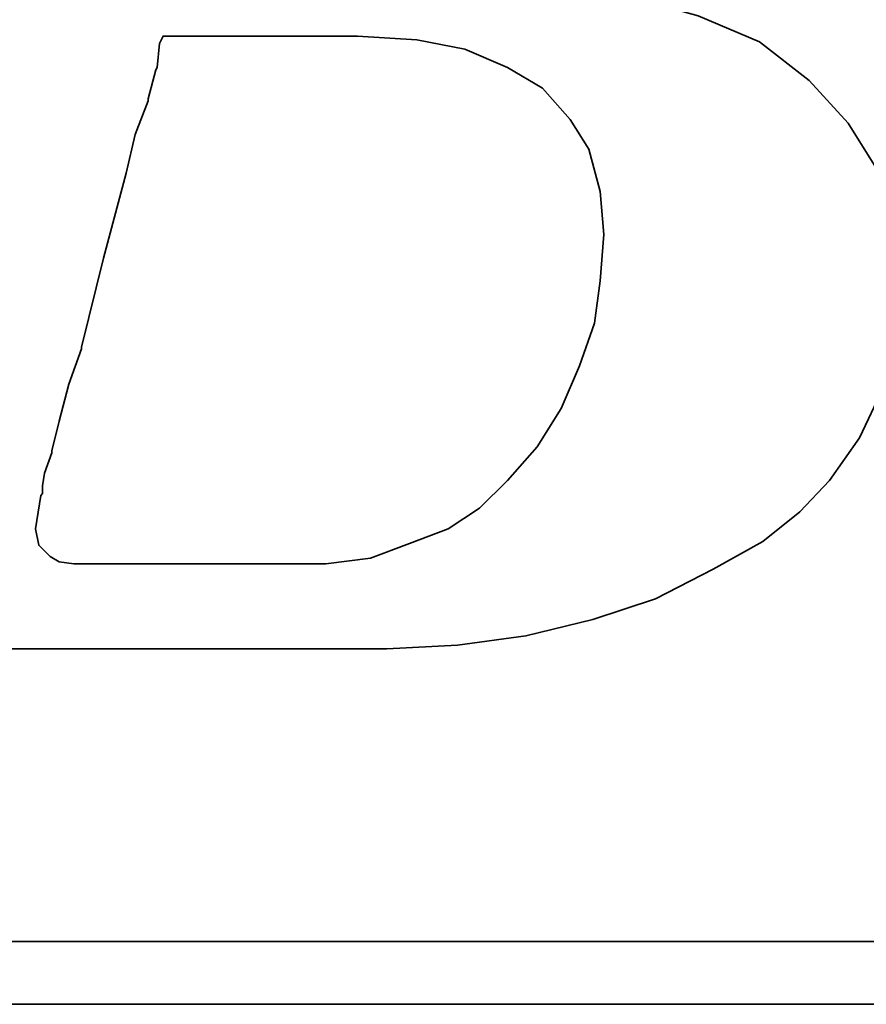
# Model space of a CAD drawing. Header units: millimetres. Extents: x -96 to 653, y -113 to 115.
# Tile 77 of 99: x 368.93 to 370.78, y 3.17 to 5.33. Entities that reach past the tile are written whole.
import ezdxf

# ---------------------------------------------------------------- set-up
doc = ezdxf.new("R2010")
doc.units = ezdxf.units.MM
doc.layers.add('DIM', color=4, linetype='Continuous')
doc.layers.add('layer 1', color=7, linetype='Continuous')

# ---------------------------------------------------------------- blocks, each defined once
blk = doc.blocks.new('TBI MOTION logo(完整正式版)')
at = {"layer": 'layer 1', "color": 22, "lineweight": 35}
for points, knots in [([(-64.65375, -6.86375), (-64.65375, -6.86375), (-64.84375, -7.29625), (-64.84375, -7.29625), (-64.84375, -7.29625), (-64.84375, -7.29625), (-64.86875, -7.34375), (-64.86875, -7.34375), (-64.86875, -7.34375), (-64.86875, -7.34375), (-64.86875, -7.36875), (-64.86875, -7.36875), (-64.86875, -7.36875), (-64.86875, -7.36875), (-65.15375, -7.65375), (-65.15375, -7.65375), (-65.15375, -7.65375), (-65.15375, -7.65375), (-65.17875, -7.65375), (-65.17875, -7.65375), (-65.17875, -7.65375), (-65.17875, -7.65375), (-65.20375, -7.67875), (-65.20375, -7.67875), (-65.20375, -7.67875), (-65.20375, -7.67875), (-65.58875, -7.87125), (-65.58875, -7.87125), (-65.58875, -7.87125), (-65.58875, -7.87125), (-65.63375, -7.87125), (-65.63375, -7.87125), (-65.63375, -7.87125), (-65.63375, -7.87125), (-65.65875, -7.89375), (-65.65875, -7.89375), (-65.65875, -7.89375), (-65.65875, -7.89375), (-66.09375, -7.94375), (-66.09375, -7.94375), (-66.09375, -7.94375), (-66.09375, -7.94375), (-66.11375, -7.94375), (-66.11375, -7.94375), (-66.11375, -7.94375), (-66.11375, -7.94375), (-66.16375, -7.94375), (-66.16375, -7.94375), (-66.16375, -7.94375), (-66.16375, -7.94375), (-66.30875, -7.94375), (-66.30875, -7.94375), (-66.30875, -7.94375), (-66.30875, -7.94375), (-66.69375, -7.94375), (-66.69375, -7.94375), (-66.69375, -7.94375), (-66.69375, -7.94375), (-67.07375, -7.94375), (-67.07375, -7.94375), (-67.07375, -7.94375), (-67.07375, -7.94375), (-67.12375, -7.94375), (-67.12375, -7.94375), (-67.12375, -7.94375), (-67.12375, -7.94375), (-67.12375, -7.96625), (-67.12375, -7.96625), (-67.12375, -7.96625), (-67.12375, -7.96625), (-67.14875, -7.99125), (-67.14875, -7.99125), (-67.14875, -7.99125), (-67.14875, -7.99125), (-67.24375, -8.34875), (-67.24375, -8.34875), (-67.24375, -8.34875), (-67.24375, -8.34875), (-67.31375, -8.68625), (-67.31375, -8.68625), (-67.31375, -8.68625), (-67.31375, -8.68625), (-67.26875, -8.68625), (-67.26875, -8.68625), (-67.26875, -8.68625), (-67.26875, -8.68625), (-67.07375, -8.68625), (-67.07375, -8.68625), (-67.07375, -8.68625), (-67.07375, -8.68625), (-66.54875, -8.68625), (-66.54875, -8.68625), (-66.54875, -8.68625), (-66.54875, -8.68625), (-65.82625, -8.68625), (-65.82625, -8.68625), (-65.82625, -8.68625), (-65.82625, -8.68625), (-65.01375, -8.68625), (-65.01375, -8.68625), (-65.01375, -8.68625), (-65.01375, -8.68625), (-64.05375, -8.68625), (-64.05375, -8.68625), (-64.05375, -8.68625), (-64.05375, -8.68625), (-62.08375, -8.68625), (-62.08375, -8.68625), (-62.08375, -8.68625), (-62.08375, -8.68625), (-60.06875, -8.68625), (-60.06875, -8.68625), (-60.06875, -8.68625), (-60.06875, -8.68625), (-59.10875, -8.68625), (-59.10875, -8.68625), (-59.10875, -8.68625), (-59.10875, -8.68625), (-58.29375, -8.68625), (-58.29375, -8.68625), (-58.29375, -8.68625), (-58.29375, -8.68625), (-57.57375, -8.68625), (-57.57375, -8.68625), (-57.57375, -8.68625), (-57.57375, -8.68625), (-57.04875, -8.68625), (-57.04875, -8.68625), (-57.04875, -8.68625), (-57.04875, -8.68625), (-56.85375, -8.68625), (-56.85375, -8.68625), (-56.85375, -8.68625), (-56.85375, -8.68625), (-56.70875, -8.68625), (-56.70875, -8.68625), (-56.70875, -8.68625), (-56.70875, -8.68625), (-56.61375, -8.68625), (-56.61375, -8.68625), (-56.61375, -8.68625), (-56.61375, -8.68625), (-56.56875, -8.68625), (-56.56875, -8.68625), (-56.56875, -8.68625), (-56.56875, -8.68625), (-55.65375, -8.63875), (-55.65375, -8.63875), (-55.65375, -8.63875), (-55.65375, -8.63875), (-54.76875, -8.51875), (-54.76875, -8.51875), (-54.76875, -8.51875), (-54.76875, -8.51875), (-53.90375, -8.30375), (-53.90375, -8.30375), (-53.90375, -8.30375), (-53.90375, -8.30375), (-53.08875, -8.03875), (-53.08875, -8.03875), (-53.08875, -8.03875), (-53.08875, -8.03875), (-52.34375, -7.65375), (-52.34375, -7.65375), (-52.34375, -7.65375), (-52.34375, -7.65375), (-51.69875, -7.29625), (-51.69875, -7.29625), (-51.69875, -7.29625), (-51.69875, -7.29625), (-51.21875, -6.91125), (-51.21875, -6.91125), (-51.21875, -6.91125), (-51.21875, -6.91125), (-50.83375, -6.50375), (-50.83375, -6.50375), (-50.83375, -6.50375), (-50.83375, -6.50375), (-50.44875, -5.94875), (-50.44875, -5.94875), (-50.44875, -5.94875), (-50.44875, -5.94875), (-50.13875, -5.30375), (-50.13875, -5.30375), (-50.13875, -5.30375), (-50.13875, -5.30375), (-49.99375, -4.65375), (-49.99375, -4.65375), (-49.99375, -4.65375), (-49.99375, -4.65375), (-49.92375, -3.98375), (-49.92375, -3.98375), (-49.92375, -3.98375), (-49.92375, -3.98375), (-49.99375, -3.19374), (-49.99375, -3.19374), (-49.99375, -3.19374), (-49.99375, -3.19374), (-50.23374, -2.44874), (-50.23374, -2.44874), (-50.23374, -2.44874), (-50.23374, -2.44874), (-50.59375, -1.87374), (-50.59375, -1.87374), (-50.59375, -1.87374), (-50.59375, -1.87374), (-51.09875, -1.31874), (-51.09875, -1.31874), (-51.09875, -1.31874), (-51.09875, -1.31874), (-51.74375, -0.81875), (-51.74375, -0.81875), (-51.74375, -0.81875), (-51.74375, -0.81875), (-52.53875, -0.48125), (-52.53875, -0.48125), (-52.53875, -0.48125), (-52.53875, -0.48125), (-53.47375, -0.21875), (-53.47375, -0.21875), (-53.47375, -0.21875), (-53.47375, -0.21875), (-54.52875, -0.04874), (-54.52875, -0.04874), (-54.52875, -0.04874), (-54.52875, -0.04874), (-55.65375, 0.12125), (-55.65375, 0.12125), (-55.65375, 0.12125), (-55.65375, 0.12125), (-54.50375, 0.28624), (-54.50375, 0.28624), (-54.50375, 0.28624), (-54.50375, 0.28624), (-53.83375, 0.38124), (-53.83375, 0.38124), (-53.83375, 0.38124), (-53.83375, 0.38124), (-53.18375, 0.50125), (-53.18375, 0.50125), (-53.18375, 0.50125), (-53.18375, 0.50125), (-52.55875, 0.66874), (-52.55875, 0.66874), (-52.55875, 0.66874), (-52.55875, 0.66874), (-52.03375, 0.86124), (-52.03375, 0.86124), (-52.03375, 0.86124), (-52.03375, 0.86124), (-51.50374, 1.03124), (-51.50374, 1.03124), (-51.50374, 1.03124), (-51.50374, 1.03124), (-51.09875, 1.27125), (-51.09875, 1.27125), (-51.09875, 1.27125), (-51.09875, 1.27125), (-50.71375, 1.48624), (-50.71375, 1.48624), (-50.71375, 1.48624), (-50.71375, 1.48624), (-50.37625, 1.77625), (-50.37625, 1.77625), (-50.37625, 1.77625), (-50.37625, 1.77625), (-49.82375, 2.37625), (-49.82375, 2.37625), (-49.82375, 2.37625), (-49.82375, 2.37625), (-49.41875, 2.99625), (-49.41875, 2.99625), (-49.41875, 2.99625), (-49.41875, 2.99625), (-49.22375, 3.76625), (-49.22375, 3.76625), (-49.22375, 3.76625), (-49.22375, 3.76625), (-49.15375, 4.50874), (-49.15375, 4.50874), (-49.15375, 4.50874), (-49.15375, 4.50874), (-49.20375, 5.25125), (-49.20375, 5.25125), (-49.20375, 5.25125), (-49.20375, 5.25125), (-49.41875, 5.92625), (-49.41875, 5.92625), (-49.41875, 5.92625), (-49.41875, 5.92625), (-49.77875, 6.47625), (-49.77875, 6.47625), (-49.77875, 6.47625), (-49.77875, 6.47625), (-50.33125, 7.02624), (-50.33125, 7.02624), (-50.33125, 7.02624), (-50.33125, 7.02624), (-51.00125, 7.43625), (-51.00125, 7.43625), (-51.00125, 7.43625), (-51.00125, 7.43625), (-51.79375, 7.72625), (-51.79375, 7.72625), (-51.79375, 7.72625), (-51.79375, 7.72625), (-52.72875, 7.89124), (-52.72875, 7.89124), (-52.72875, 7.89124), (-52.72875, 7.89124), (-53.83375, 7.98625), (-53.83375, 7.98625), (-53.83375, 7.98625), (-53.83375, 7.98625), (-53.92875, 7.98625), (-53.92875, 7.98625), (-53.92875, 7.98625), (-53.92875, 7.98625), (-54.26375, 7.98625), (-54.26375, 7.98625), (-54.26375, 7.98625), (-54.26375, 7.98625), (-54.74375, 7.98625), (-54.74375, 7.98625), (-54.74375, 7.98625), (-54.74375, 7.98625), (-55.36875, 7.98625), (-55.36875, 7.98625), (-55.36875, 7.98625), (-55.36875, 7.98625), (-56.13375, 7.98625), (-56.13375, 7.98625), (-56.13375, 7.98625), (-56.13375, 7.98625), (-56.94875, 7.98625), (-56.94875, 7.98625), (-56.94875, 7.98625), (-56.94875, 7.98625), (-58.77625, 7.98625), (-58.77625, 7.98625), (-58.77625, 7.98625), (-58.77625, 7.98625), (-60.59875, 7.98625), (-60.59875, 7.98625), (-60.59875, 7.98625), (-60.59875, 7.98625), (-61.41375, 7.98625), (-61.41375, 7.98625), (-61.41375, 7.98625), (-61.41375, 7.98625), (-62.17875, 7.98625), (-62.17875, 7.98625), (-62.17875, 7.98625), (-62.17875, 7.98625), (-62.80375, 7.98625), (-62.80375, 7.98625), (-62.80375, 7.98625), (-62.80375, 7.98625), (-63.30625, 7.98625), (-63.30625, 7.98625), (-63.30625, 7.98625), (-63.30625, 7.98625), (-63.57375, 7.98625), (-63.57375, 7.98625), (-63.57375, 7.98625), (-63.57375, 7.98625), (-63.57375, 7.96375), (-63.57375, 7.96375), (-63.57375, 7.96375), (-63.57375, 7.96375), (-63.59875, 7.94125), (-63.59875, 7.94125), (-63.59875, 7.94125), (-63.59875, 7.94125), (-63.69375, 7.55625), (-63.69375, 7.55625), (-63.69375, 7.55625), (-63.69375, 7.55625), (-63.76375, 7.24624), (-63.76375, 7.24624), (-63.76375, 7.24624), (-63.76375, 7.24624), (-63.23875, 7.24624), (-63.23875, 7.24624), (-63.23875, 7.24624), (-63.23875, 7.24624), (-62.75875, 7.24624), (-62.75875, 7.24624), (-62.75875, 7.24624), (-62.75875, 7.24624), (-62.61125, 7.24624), (-62.61125, 7.24624), (-62.61125, 7.24624), (-62.61125, 7.24624), (-62.56625, 7.24624), (-62.56625, 7.24624), (-62.56625, 7.24624), (-62.56625, 7.24624), (-62.22875, 7.24624), (-62.22875, 7.24624), (-62.22875, 7.24624), (-62.22875, 7.24624), (-62.20375, 7.24624), (-62.20375, 7.24624), (-62.20375, 7.24624), (-62.20375, 7.24624), (-62.17875, 7.21875), (-62.17875, 7.21875), (-62.17875, 7.21875), (-62.17875, 7.21875), (-61.96375, 7.17125), (-61.96375, 7.17125), (-61.96375, 7.17125), (-61.96375, 7.17125), (-61.72375, 7.12624), (-61.72375, 7.12624), (-61.72375, 7.12624), (-61.72375, 7.12624), (-61.70375, 7.12624), (-61.70375, 7.12624), (-61.70375, 7.12624), (-61.70375, 7.12624), (-61.55875, 7.07624), (-61.55875, 7.07624), (-61.55875, 7.07624), (-61.55875, 7.07624), (-61.50875, 7.07624), (-61.50875, 7.07624), (-61.50875, 7.07624), (-61.50875, 7.07624), (-61.48375, 7.02624), (-61.48375, 7.02624), (-61.48375, 7.02624), (-61.48375, 7.02624), (-61.31875, 6.83375), (-61.31875, 6.83375), (-61.31875, 6.83375), (-61.31875, 6.83375), (-61.29375, 6.81125), (-61.29375, 6.81125), (-61.29375, 6.81125), (-61.29375, 6.81125), (-61.29375, 6.78625), (-61.29375, 6.78625), (-61.29375, 6.78625), (-61.29375, 6.78625), (-61.19875, 6.50124), (-61.19875, 6.50124), (-61.19875, 6.50124), (-61.19875, 6.50124), (-61.17375, 6.45124), (-61.17375, 6.45124), (-61.17375, 6.45124), (-61.17375, 6.45124), (-61.19875, 6.40625), (-61.19875, 6.40625), (-61.19875, 6.40625), (-61.19875, 6.40625), (-61.26875, 5.99624), (-61.26875, 5.99624), (-61.26875, 5.99624), (-61.26875, 5.99624), (-61.26875, 5.85125), (-61.26875, 5.85125), (-61.26875, 5.85125), (-61.26875, 5.85125), (-61.26875, 5.82625), (-61.26875, 5.82625), (-61.26875, 5.82625), (-61.26875, 5.82625), (-61.29375, 5.80625), (-61.29375, 5.80625), (-61.29375, 5.80625), (-61.29375, 5.80625), (-61.34125, 5.66125), (-61.34125, 5.66125), (-61.34125, 5.66125), (-61.34125, 5.66125), (-61.41375, 5.44625), (-61.41375, 5.44625), (-61.41375, 5.44625), (-61.41375, 5.44625), (-61.48375, 5.15625), (-61.48375, 5.15625), (-61.48375, 5.15625), (-61.48375, 5.15625), (-61.58375, 4.82124), (-61.58375, 4.82124), (-61.58375, 4.82124), (-61.58375, 4.82124), (-61.79875, 4.00375), (-61.79875, 4.00375), (-61.79875, 4.00375), (-61.79875, 4.00375), (-62.05875, 2.99625), (-62.05875, 2.99625), (-62.05875, 2.99625), (-62.05875, 2.99625), (-62.34875, 1.91625), (-62.34875, 1.91625), (-62.34875, 1.91625), (-62.34875, 1.91625), (-62.97375, -0.41124), (-62.97375, -0.41124), (-62.97375, -0.41124), (-62.97375, -0.41124), (-63.59875, -2.75875), (-63.59875, -2.75875), (-63.59875, -2.75875), (-63.59875, -2.75875), (-63.88375, -3.86374), (-63.88375, -3.86374), (-63.88375, -3.86374), (-63.88375, -3.86374), (-64.14875, -4.82374), (-64.14875, -4.82374), (-64.14875, -4.82374), (-64.14875, -4.82374), (-64.36375, -5.64125), (-64.36375, -5.64125), (-64.36375, -5.64125), (-64.36375, -5.64125), (-64.43625, -5.97625), (-64.43625, -5.97625), (-64.43625, -5.97625), (-64.43625, -5.97625), (-64.50875, -6.28625), (-64.50875, -6.28625), (-64.50875, -6.28625), (-64.50875, -6.28625), (-64.50875, -6.30875), (-64.50875, -6.30875), (-64.50875, -6.30875), (-64.50875, -6.30875), (-64.57875, -6.50375), (-64.57875, -6.50375), (-64.57875, -6.50375), (-64.57875, -6.50375), (-64.62875, -6.69625), (-64.62875, -6.69625), (-64.62875, -6.69625), (-64.62875, -6.69625), (-64.62875, -6.76875), (-64.62875, -6.76875), (-64.62875, -6.76875), (-64.62875, -6.76875), (-64.62875, -6.81375), (-64.62875, -6.81375), (-64.62875, -6.81375), (-64.62875, -6.81375), (-64.62875, -6.83875), (-64.62875, -6.83875), (-64.62875, -6.83875), (-64.62875, -6.83875), (-64.65375, -6.86375), (-64.65375, -6.86375)], [0, 0, 0, 0, 0.00719424, 0.00719424, 0.00719424, 0.00719424, 0.01438849, 0.01438849, 0.01438849, 0.01438849, 0.02158273, 0.02158273, 0.02158273, 0.02158273, 0.02877698, 0.02877698, 0.02877698, 0.02877698, 0.03597122, 0.03597122, 0.03597122, 0.03597122, 0.04316547, 0.04316547, 0.04316547, 0.04316547, 0.05035971, 0.05035971, 0.05035971, 0.05035971, 0.05755396, 0.05755396, 0.05755396, 0.05755396, 0.0647482, 0.0647482, 0.0647482, 0.0647482, 0.07194245, 0.07194245, 0.07194245, 0.07194245, 0.07913669, 0.07913669, 0.07913669, 0.07913669, 0.08633094, 0.08633094, 0.08633094, 0.08633094, 0.09352518, 0.09352518, 0.09352518, 0.09352518, 0.10071942, 0.10071942, 0.10071942, 0.10071942, 0.10791367, 0.10791367, 0.10791367, 0.10791367, 0.11510791, 0.11510791, 0.11510791, 0.11510791, 0.12230216, 0.12230216, 0.12230216, 0.12230216, 0.1294964, 0.1294964, 0.1294964, 0.1294964, 0.13669065, 0.13669065, 0.13669065, 0.13669065, 0.14388489, 0.14388489, 0.14388489, 0.14388489, 0.15107914, 0.15107914, 0.15107914, 0.15107914, 0.15827338, 0.15827338, 0.15827338, 0.15827338, 0.16546763, 0.16546763, 0.16546763, 0.16546763, 0.17266187, 0.17266187, 0.17266187, 0.17266187, 0.17985612, 0.17985612, 0.17985612, 0.17985612, 0.18705036, 0.18705036, 0.18705036, 0.18705036, 0.1942446, 0.1942446, 0.1942446, 0.1942446, 0.20143885, 0.20143885, 0.20143885, 0.20143885, 0.20863309, 0.20863309, 0.20863309, 0.20863309, 0.21582734, 0.21582734, 0.21582734, 0.21582734, 0.22302158, 0.22302158, 0.22302158, 0.22302158, 0.23021583, 0.23021583, 0.23021583, 0.23021583, 0.23741007, 0.23741007, 0.23741007, 0.23741007, 0.24460432, 0.24460432, 0.24460432, 0.24460432, 0.25179856, 0.25179856, 0.25179856, 0.25179856, 0.25899281, 0.25899281, 0.25899281, 0.25899281, 0.26618705, 0.26618705, 0.26618705, 0.26618705, 0.27338129, 0.27338129, 0.27338129, 0.27338129, 0.28057554, 0.28057554, 0.28057554, 0.28057554, 0.28776978, 0.28776978, 0.28776978, 0.28776978, 0.29496403, 0.29496403, 0.29496403, 0.29496403, 0.30215827, 0.30215827, 0.30215827, 0.30215827, 0.30935252, 0.30935252, 0.30935252, 0.30935252, 0.31654676, 0.31654676, 0.31654676, 0.31654676, 0.32374101, 0.32374101, 0.32374101, 0.32374101, 0.33093525, 0.33093525, 0.33093525, 0.33093525, 0.3381295, 0.3381295, 0.3381295, 0.3381295, 0.34532374, 0.34532374, 0.34532374, 0.34532374, 0.35251799, 0.35251799, 0.35251799, 0.35251799, 0.35971223, 0.35971223, 0.35971223, 0.35971223, 0.36690647, 0.36690647, 0.36690647, 0.36690647, 0.37410072, 0.37410072, 0.37410072, 0.37410072, 0.38129496, 0.38129496, 0.38129496, 0.38129496, 0.38848921, 0.38848921, 0.38848921, 0.38848921, 0.39568345, 0.39568345, 0.39568345, 0.39568345, 0.4028777, 0.4028777, 0.4028777, 0.4028777, 0.41007194, 0.41007194, 0.41007194, 0.41007194, 0.41726619, 0.41726619, 0.41726619, 0.41726619, 0.42446043, 0.42446043, 0.42446043, 0.42446043, 0.43165468, 0.43165468, 0.43165468, 0.43165468, 0.43884892, 0.43884892, 0.43884892, 0.43884892, 0.44604317, 0.44604317, 0.44604317, 0.44604317, 0.45323741, 0.45323741, 0.45323741, 0.45323741, 0.46043165, 0.46043165, 0.46043165, 0.46043165, 0.4676259, 0.4676259, 0.4676259, 0.4676259, 0.47482014, 0.47482014, 0.47482014, 0.47482014, 0.48201439, 0.48201439, 0.48201439, 0.48201439, 0.48920863, 0.48920863, 0.48920863, 0.48920863, 0.49640288, 0.49640288, 0.49640288, 0.49640288, 0.50359712, 0.50359712, 0.50359712, 0.50359712, 0.51079137, 0.51079137, 0.51079137, 0.51079137, 0.51798561, 0.51798561, 0.51798561, 0.51798561, 0.52517986, 0.52517986, 0.52517986, 0.52517986, 0.5323741, 0.5323741, 0.5323741, 0.5323741, 0.53956835, 0.53956835, 0.53956835, 0.53956835, 0.54676259, 0.54676259, 0.54676259, 0.54676259, 0.55395683, 0.55395683, 0.55395683, 0.55395683, 0.56115108, 0.56115108, 0.56115108, 0.56115108, 0.56834532, 0.56834532, 0.56834532, 0.56834532, 0.57553957, 0.57553957, 0.57553957, 0.57553957, 0.58273381, 0.58273381, 0.58273381, 0.58273381, 0.58992806, 0.58992806, 0.58992806, 0.58992806, 0.5971223, 0.5971223, 0.5971223, 0.5971223, 0.60431655, 0.60431655, 0.60431655, 0.60431655, 0.61151079, 0.61151079, 0.61151079, 0.61151079, 0.61870504, 0.61870504, 0.61870504, 0.61870504, 0.62589928, 0.62589928, 0.62589928, 0.62589928, 0.63309353, 0.63309353, 0.63309353, 0.63309353, 0.64028777, 0.64028777, 0.64028777, 0.64028777, 0.64748201, 0.64748201, 0.64748201, 0.64748201, 0.65467626, 0.65467626, 0.65467626, 0.65467626, 0.6618705, 0.6618705, 0.6618705, 0.6618705, 0.66906475, 0.66906475, 0.66906475, 0.66906475, 0.67625899, 0.67625899, 0.67625899, 0.67625899, 0.68345324, 0.68345324, 0.68345324, 0.68345324, 0.69064748, 0.69064748, 0.69064748, 0.69064748, 0.69784173, 0.69784173, 0.69784173, 0.69784173, 0.70503597, 0.70503597, 0.70503597, 0.70503597, 0.71223022, 0.71223022, 0.71223022, 0.71223022, 0.71942446, 0.71942446, 0.71942446, 0.71942446, 0.72661871, 0.72661871, 0.72661871, 0.72661871, 0.73381295, 0.73381295, 0.73381295, 0.73381295, 0.74100719, 0.74100719, 0.74100719, 0.74100719, 0.74820144, 0.74820144, 0.74820144, 0.74820144, 0.75539568, 0.75539568, 0.75539568, 0.75539568, 0.76258993, 0.76258993, 0.76258993, 0.76258993, 0.76978417, 0.76978417, 0.76978417, 0.76978417, 0.77697842, 0.77697842, 0.77697842, 0.77697842, 0.78417266, 0.78417266, 0.78417266, 0.78417266, 0.79136691, 0.79136691, 0.79136691, 0.79136691, 0.79856115, 0.79856115, 0.79856115, 0.79856115, 0.8057554, 0.8057554, 0.8057554, 0.8057554, 0.81294964, 0.81294964, 0.81294964, 0.81294964, 0.82014388, 0.82014388, 0.82014388, 0.82014388, 0.82733813, 0.82733813, 0.82733813, 0.82733813, 0.83453237, 0.83453237, 0.83453237, 0.83453237, 0.84172662, 0.84172662, 0.84172662, 0.84172662, 0.84892086, 0.84892086, 0.84892086, 0.84892086, 0.85611511, 0.85611511, 0.85611511, 0.85611511, 0.86330935, 0.86330935, 0.86330935, 0.86330935, 0.8705036, 0.8705036, 0.8705036, 0.8705036, 0.87769784, 0.87769784, 0.87769784, 0.87769784, 0.88489209, 0.88489209, 0.88489209, 0.88489209, 0.89208633, 0.89208633, 0.89208633, 0.89208633, 0.89928058, 0.89928058, 0.89928058, 0.89928058, 0.90647482, 0.90647482, 0.90647482, 0.90647482, 0.91366906, 0.91366906, 0.91366906, 0.91366906, 0.92086331, 0.92086331, 0.92086331, 0.92086331, 0.92805755, 0.92805755, 0.92805755, 0.92805755, 0.9352518, 0.9352518, 0.9352518, 0.9352518, 0.94244604, 0.94244604, 0.94244604, 0.94244604, 0.94964029, 0.94964029, 0.94964029, 0.94964029, 0.95683453, 0.95683453, 0.95683453, 0.95683453, 0.96402878, 0.96402878, 0.96402878, 0.96402878, 0.97122302, 0.97122302, 0.97122302, 0.97122302, 0.97841727, 0.97841727, 0.97841727, 0.97841727, 0.98561151, 0.98561151, 0.98561151, 0.98561151, 0.99280576, 0.99280576, 0.99280576, 0.99280576, 1, 1, 1, 1]), ([(-61.03125, -6.57375), (-61.03125, -6.57375), (-61.03125, -6.67125), (-61.03125, -6.67125), (-61.03125, -6.67125), (-61.03125, -6.67125), (-61.05375, -6.69625), (-61.05375, -6.69625), (-61.05375, -6.69625), (-61.05375, -6.69625), (-61.12375, -7.12875), (-61.12375, -7.12875), (-61.12375, -7.12875), (-61.12375, -7.12875), (-61.07875, -7.34375), (-61.07875, -7.34375), (-61.07875, -7.34375), (-61.07875, -7.34375), (-60.93375, -7.48875), (-60.93375, -7.48875), (-60.93375, -7.48875), (-60.93375, -7.48875), (-60.81375, -7.55625), (-60.81375, -7.55625), (-60.81375, -7.55625), (-60.81375, -7.55625), (-60.62375, -7.58375), (-60.62375, -7.58375), (-60.62375, -7.58375), (-60.62375, -7.58375), (-60.30875, -7.58375), (-60.30875, -7.58375), (-60.30875, -7.58375), (-60.30875, -7.58375), (-59.97375, -7.58375), (-59.97375, -7.58375), (-59.97375, -7.58375), (-59.97375, -7.58375), (-59.87875, -7.58375), (-59.87875, -7.58375), (-59.87875, -7.58375), (-59.87875, -7.58375), (-59.63625, -7.58375), (-59.63625, -7.58375), (-59.63625, -7.58375), (-59.63625, -7.58375), (-58.96875, -7.58375), (-58.96875, -7.58375), (-58.96875, -7.58375), (-58.96875, -7.58375), (-58.29375, -7.58375), (-58.29375, -7.58375), (-58.29375, -7.58375), (-58.29375, -7.58375), (-58.05375, -7.58375), (-58.05375, -7.58375), (-58.05375, -7.58375), (-58.05375, -7.58375), (-57.98375, -7.58375), (-57.98375, -7.58375), (-57.98375, -7.58375), (-57.98375, -7.58375), (-57.35875, -7.58375), (-57.35875, -7.58375), (-57.35875, -7.58375), (-57.35875, -7.58375), (-56.78375, -7.50875), (-56.78375, -7.50875), (-56.78375, -7.50875), (-56.78375, -7.50875), (-56.27875, -7.31875), (-56.27875, -7.31875), (-56.27875, -7.31875), (-56.27875, -7.31875), (-55.77375, -7.12875), (-55.77375, -7.12875), (-55.77375, -7.12875), (-55.77375, -7.12875), (-55.36875, -6.86375), (-55.36875, -6.86375), (-55.36875, -6.86375), (-55.36875, -6.86375), (-55.00875, -6.50375), (-55.00875, -6.50375), (-55.00875, -6.50375), (-55.00875, -6.50375), (-54.62375, -6.06875), (-54.62375, -6.06875), (-54.62375, -6.06875), (-54.62375, -6.06875), (-54.31375, -5.56875), (-54.31375, -5.56875), (-54.31375, -5.56875), (-54.31375, -5.56875), (-54.07375, -5.01625), (-54.07375, -5.01625), (-54.07375, -5.01625), (-54.07375, -5.01625), (-53.87875, -4.46374), (-53.87875, -4.46374), (-53.87875, -4.46374), (-53.87875, -4.46374), (-53.80875, -3.91375), (-53.80875, -3.91375), (-53.80875, -3.91375), (-53.80875, -3.91375), (-53.75875, -3.31375), (-53.75875, -3.31375), (-53.75875, -3.31375), (-53.75875, -3.31375), (-53.80875, -2.75875), (-53.80875, -2.75875), (-53.80875, -2.75875), (-53.80875, -2.75875), (-53.95375, -2.20875), (-53.95375, -2.20875), (-53.95375, -2.20875), (-53.95375, -2.20875), (-54.19375, -1.82625), (-54.19375, -1.82625), (-54.19375, -1.82625), (-54.19375, -1.82625), (-54.55375, -1.41875), (-54.55375, -1.41875), (-54.55375, -1.41875), (-54.55375, -1.41875), (-55.00875, -1.15125), (-55.00875, -1.15125), (-55.00875, -1.15125), (-55.00875, -1.15125), (-55.56125, -0.91375), (-55.56125, -0.91375), (-55.56125, -0.91375), (-55.56125, -0.91375), (-56.18125, -0.79375), (-56.18125, -0.79375), (-56.18125, -0.79375), (-56.18125, -0.79375), (-56.94875, -0.74374), (-56.94875, -0.74374), (-56.94875, -0.74374), (-56.94875, -0.74374), (-56.99875, -0.74374), (-56.99875, -0.74374), (-56.99875, -0.74374), (-56.99875, -0.74374), (-57.09375, -0.74374), (-57.09375, -0.74374), (-57.09375, -0.74374), (-57.09375, -0.74374), (-57.38375, -0.74374), (-57.38375, -0.74374), (-57.38375, -0.74374), (-57.38375, -0.74374), (-57.76875, -0.74374), (-57.76875, -0.74374), (-57.76875, -0.74374), (-57.76875, -0.74374), (-58.24625, -0.74374), (-58.24625, -0.74374), (-58.24625, -0.74374), (-58.24625, -0.74374), (-58.72875, -0.74374), (-58.72875, -0.74374), (-58.72875, -0.74374), (-58.72875, -0.74374), (-59.20875, -0.74374), (-59.20875, -0.74374), (-59.20875, -0.74374), (-59.20875, -0.74374), (-59.46875, -0.74374), (-59.46875, -0.74374), (-59.46875, -0.74374), (-59.46875, -0.74374), (-59.51625, -0.83875), (-59.51625, -0.83875), (-59.51625, -0.83875), (-59.51625, -0.83875), (-59.54375, -1.15125), (-59.54375, -1.15125), (-59.54375, -1.15125), (-59.54375, -1.15125), (-59.56375, -1.17874), (-59.56375, -1.17874), (-59.56375, -1.17874), (-59.56375, -1.17874), (-59.66375, -1.55875), (-59.66375, -1.55875), (-59.66375, -1.55875), (-59.66375, -1.55875), (-59.66375, -1.58375), (-59.66375, -1.58375), (-59.66375, -1.58375), (-59.66375, -1.58375), (-59.82875, -2.01874), (-59.82875, -2.01874), (-59.82875, -2.01874), (-59.82875, -2.01874), (-59.94875, -2.52125), (-59.94875, -2.52125), (-59.94875, -2.52125), (-59.94875, -2.52125), (-60.23875, -3.62375), (-60.23875, -3.62375), (-60.23875, -3.62375), (-60.23875, -3.62375), (-60.52375, -4.77624), (-60.52375, -4.77624), (-60.52375, -4.77624), (-60.52375, -4.77624), (-60.52375, -4.79874), (-60.52375, -4.79874), (-60.52375, -4.79874), (-60.52375, -4.79874), (-60.69125, -5.25375), (-60.69125, -5.25375), (-60.69125, -5.25375), (-60.69125, -5.25375), (-60.81375, -5.73625), (-60.81375, -5.73625), (-60.81375, -5.73625), (-60.81375, -5.73625), (-60.90875, -6.11875), (-60.90875, -6.11875), (-60.90875, -6.11875), (-60.90875, -6.11875), (-60.90875, -6.14375), (-60.90875, -6.14375), (-60.90875, -6.14375), (-60.90875, -6.14375), (-61.00375, -6.40875), (-61.00375, -6.40875), (-61.00375, -6.40875), (-61.00375, -6.40875), (-61.03125, -6.57375), (-61.03125, -6.57375)], [0, 0, 0, 0, 0.01694915, 0.01694915, 0.01694915, 0.01694915, 0.03389831, 0.03389831, 0.03389831, 0.03389831, 0.05084746, 0.05084746, 0.05084746, 0.05084746, 0.06779661, 0.06779661, 0.06779661, 0.06779661, 0.08474576, 0.08474576, 0.08474576, 0.08474576, 0.10169492, 0.10169492, 0.10169492, 0.10169492, 0.11864407, 0.11864407, 0.11864407, 0.11864407, 0.13559322, 0.13559322, 0.13559322, 0.13559322, 0.15254237, 0.15254237, 0.15254237, 0.15254237, 0.16949153, 0.16949153, 0.16949153, 0.16949153, 0.18644068, 0.18644068, 0.18644068, 0.18644068, 0.20338983, 0.20338983, 0.20338983, 0.20338983, 0.22033898, 0.22033898, 0.22033898, 0.22033898, 0.23728814, 0.23728814, 0.23728814, 0.23728814, 0.25423729, 0.25423729, 0.25423729, 0.25423729, 0.27118644, 0.27118644, 0.27118644, 0.27118644, 0.28813559, 0.28813559, 0.28813559, 0.28813559, 0.30508475, 0.30508475, 0.30508475, 0.30508475, 0.3220339, 0.3220339, 0.3220339, 0.3220339, 0.33898305, 0.33898305, 0.33898305, 0.33898305, 0.3559322, 0.3559322, 0.3559322, 0.3559322, 0.37288136, 0.37288136, 0.37288136, 0.37288136, 0.38983051, 0.38983051, 0.38983051, 0.38983051, 0.40677966, 0.40677966, 0.40677966, 0.40677966, 0.42372881, 0.42372881, 0.42372881, 0.42372881, 0.44067797, 0.44067797, 0.44067797, 0.44067797, 0.45762712, 0.45762712, 0.45762712, 0.45762712, 0.47457627, 0.47457627, 0.47457627, 0.47457627, 0.49152542, 0.49152542, 0.49152542, 0.49152542, 0.50847458, 0.50847458, 0.50847458, 0.50847458, 0.52542373, 0.52542373, 0.52542373, 0.52542373, 0.54237288, 0.54237288, 0.54237288, 0.54237288, 0.55932203, 0.55932203, 0.55932203, 0.55932203, 0.57627119, 0.57627119, 0.57627119, 0.57627119, 0.59322034, 0.59322034, 0.59322034, 0.59322034, 0.61016949, 0.61016949, 0.61016949, 0.61016949, 0.62711864, 0.62711864, 0.62711864, 0.62711864, 0.6440678, 0.6440678, 0.6440678, 0.6440678, 0.66101695, 0.66101695, 0.66101695, 0.66101695, 0.6779661, 0.6779661, 0.6779661, 0.6779661, 0.69491525, 0.69491525, 0.69491525, 0.69491525, 0.71186441, 0.71186441, 0.71186441, 0.71186441, 0.72881356, 0.72881356, 0.72881356, 0.72881356, 0.74576271, 0.74576271, 0.74576271, 0.74576271, 0.76271186, 0.76271186, 0.76271186, 0.76271186, 0.77966102, 0.77966102, 0.77966102, 0.77966102, 0.79661017, 0.79661017, 0.79661017, 0.79661017, 0.81355932, 0.81355932, 0.81355932, 0.81355932, 0.83050847, 0.83050847, 0.83050847, 0.83050847, 0.84745763, 0.84745763, 0.84745763, 0.84745763, 0.86440678, 0.86440678, 0.86440678, 0.86440678, 0.88135593, 0.88135593, 0.88135593, 0.88135593, 0.89830508, 0.89830508, 0.89830508, 0.89830508, 0.91525424, 0.91525424, 0.91525424, 0.91525424, 0.93220339, 0.93220339, 0.93220339, 0.93220339, 0.94915254, 0.94915254, 0.94915254, 0.94915254, 0.96610169, 0.96610169, 0.96610169, 0.96610169, 0.98305085, 0.98305085, 0.98305085, 0.98305085, 1, 1, 1, 1]), ([(75.90875, -9.47875), (75.90875, -9.47875), (75.90875, -12.28625), (75.90875, -12.28625), (75.90875, -12.28625), (75.90875, -12.28625), (75.90875, -12.47875), (75.90875, -12.47875), (75.90875, -12.47875), (75.90875, -12.47875), (75.71625, -12.47875), (75.71625, -12.47875), (75.71625, -12.47875), (75.71625, -12.47875), (-88.32875, -12.47875), (-88.32875, -12.47875), (-88.32875, -12.47875), (-88.32875, -12.47875), (-88.32875, -13.29375), (-88.32875, -13.29375), (-88.32875, -13.29375), (-88.32875, -13.29375), (82.89125, -13.29375), (82.89125, -13.29375), (82.89125, -13.29375), (82.89125, -13.29375), (75.90875, -9.47875), (75.90875, -9.47875)], [0, 0, 0, 0, 0.14285714, 0.14285714, 0.14285714, 0.14285714, 0.28571429, 0.28571429, 0.28571429, 0.28571429, 0.42857143, 0.42857143, 0.42857143, 0.42857143, 0.57142857, 0.57142857, 0.57142857, 0.57142857, 0.71428571, 0.71428571, 0.71428571, 0.71428571, 0.85714286, 0.85714286, 0.85714286, 0.85714286, 1, 1, 1, 1])]:
    blk.add_open_spline(points, degree=3, knots=knots, dxfattribs=at)

msp = doc.modelspace()

# ---------------------------------------------------------------- block references
at = {"layer": 'DIM', "color": 7, "xscale": 0.169361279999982, "yscale": 0.169361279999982, "zscale": 0.169361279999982}
msp.add_blockref('TBI MOTION logo(完整正式版)', (379.3114, 5.4218), dxfattribs=at)

doc.saveas('drawing.dxf')
